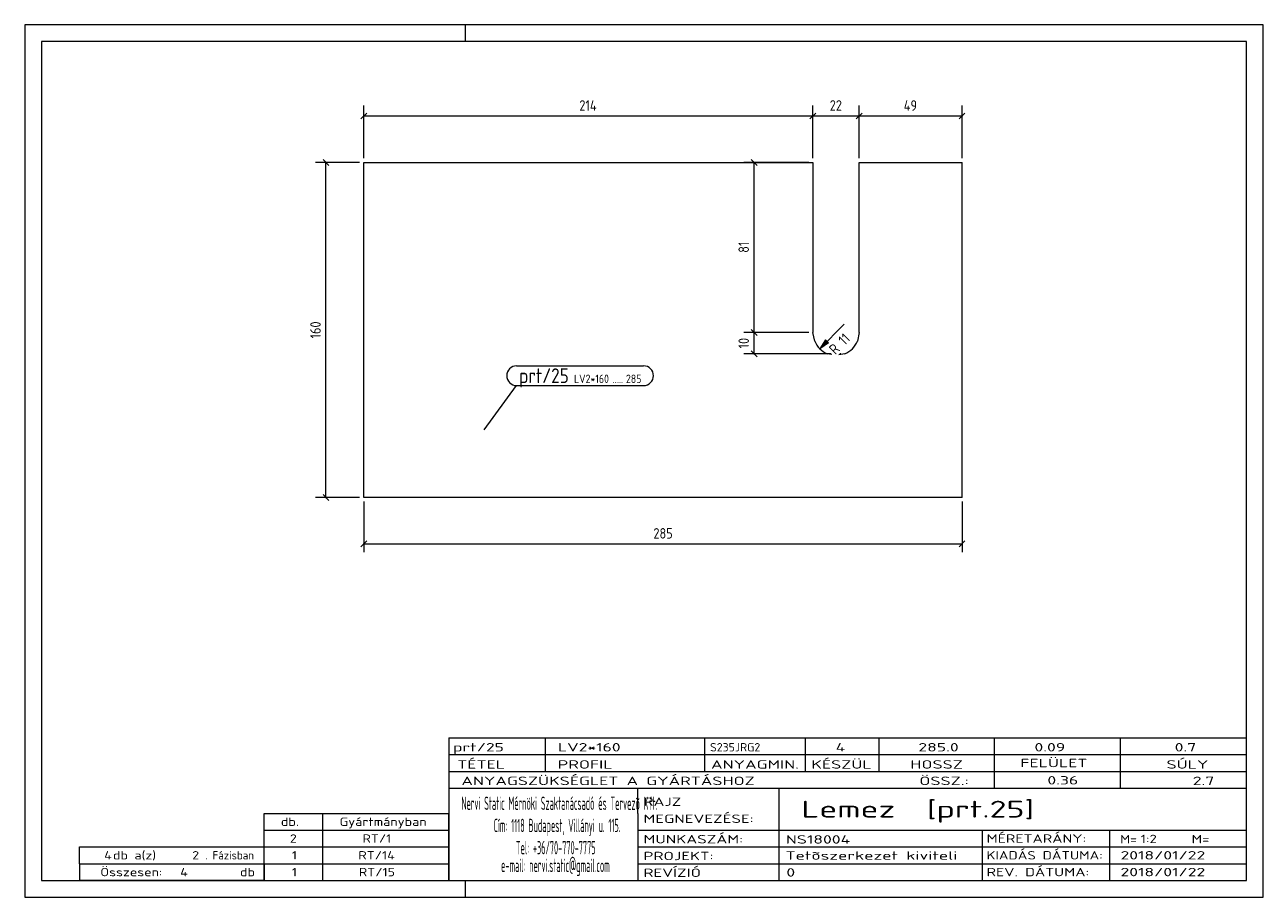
# Model space of a CAD drawing. Header units: millimetres. Extents: x 1 to 296, y 1 to 209.
import ezdxf

# ---------------------------------------------------------------- set-up
doc = ezdxf.new("R2010")
doc.units = ezdxf.units.MM
doc.header["$LTSCALE"] = 0.6
doc.linetypes.add('XKITLINE00', pattern=[0])
for name, color, linetype, lineweight in [('DrawingSheet', 5, 'Continuous', 0), ('OtherObjectType', 1, 'Continuous', 0), ('Part', 2, 'Continuous', 0), ('PartMark', 3, 'Continuous', 0), ('Z-DIMENSIONS', 1, 'Continuous', 0)]:
    doc.layers.add(name, color=color, linetype=linetype, lineweight=lineweight)
doc.styles.add('ISOCPEUR', font='ISOCPEUR.TTF')

msp = doc.modelspace()

# ---------------------------------------------------------------- hatches: boundary and pattern name
at = {"layer": 'Z-DIMENSIONS'}
msp.add_hatch(color=7, dxfattribs=at).paths.add_polyline_path([(192.48, 133.18), (190.36, 131.77), (191.77, 133.89)], flags=17)

# ---------------------------------------------------------------- linework, layer by layer
at = {"layer": 'DrawingSheet', "color": 2, "linetype": 'XKITLINE00', "lineweight": 0}
for p, q in [((296, 209), (1, 209)), ((1, 209), (1, 1)), ((106, 205), (106, 209)), ((296, 1), (296, 209)), ((106, 1), (106, 5)), ((1, 1), (296, 1))]:
    msp.add_line(p, q, dxfattribs=at)
at = {"layer": 'DrawingSheet', "color": 3, "linetype": 'XKITLINE00', "lineweight": 0}
for p, q in [((292, 205), (5, 205)), ((5, 205), (5, 5)), ((292, 5), (292, 205)), ((5, 5), (292, 5))]:
    msp.add_line(p, q, dxfattribs=at)
at = {"layer": 'OtherObjectType', "color": 7, "linetype": 'XKITLINE00', "lineweight": 0}
for p, q in [((102, 39), (292, 39)), ((102, 39), (102, 35)), ((102, 39), (292, 39)), ((125, 35), (125, 39)), ((163, 35), (163, 39)), ((187, 35), (187, 39)), ((204.5, 35), (204.5, 39)), ((232, 35), (232, 39)), ((262, 35), (262, 39)), ((292, 35), (292, 39)), ((102, 35), (292, 35)), ((102, 35), (102, 5)), ((102, 35), (292, 35)), ((125, 31), (125, 35)), ((163, 31), (163, 35)), ((187, 31), (187, 35)), ((204.5, 31), (204.5, 35)), ((232, 31), (232, 35)), ((262, 31), (262, 35)), ((292, 31), (292, 35)), ((102, 31), (292, 31)), ((232, 27), (232, 31)), ((262, 27), (262, 31)), ((292, 27), (292, 31)), ((102, 27), (292, 27)), ((147, 21), (147, 27)), ((180.7, 17), (180.7, 27)), ((292, 21), (292, 27)), ((58, 21), (102, 21)), ((58, 17), (58, 21)), ((72, 17), (72, 21)), ((102, 17), (102, 21)), ((147, 21), (147, 5)), ((292, 17), (292, 21)), ((58, 17), (102, 17)), ((58, 13), (58, 17)), ((72, 13), (72, 17)), ((102, 13), (102, 17)), ((147, 17), (292, 17)), ((180.7, 5), (180.7, 17)), ((229.16, 13), (229.16, 17)), ((259.5, 5), (259.5, 17)), ((292, 13), (292, 17)), ((14, 9), (14, 13)), ((14, 13), (58, 13)), ((14, 13), (58, 13)), ((58, 9), (58, 13)), ((58, 13), (102, 13)), ((58, 9), (58, 13)), ((72, 9), (72, 13)), ((102, 9), (102, 13)), ((147, 13), (292, 13)), ((229.16, 5), (229.16, 13)), ((292, 9), (292, 13)), ((14, 9), (58, 9)), ((14, 9), (14, 5)), ((14, 9), (58, 9)), ((58, 9), (58, 5)), ((58, 9), (102, 9)), ((58, 5), (58, 9)), ((72, 5), (72, 9)), ((102, 5), (102, 9)), ((147, 9), (292, 9)), ((292, 5), (292, 9)), ((58, 5), (14, 5)), ((58, 5), (102, 5)), ((102, 5), (292, 5)), ((139.5, 5), (292, 5))]:
    msp.add_line(p, q, dxfattribs=at)
at = {"layer": 'Part', "color": 2, "linetype": 'XKITLINE00', "lineweight": 0}
for p, q in [((81.75, 176.18), (188.74, 176.18)), ((81.75, 96.32), (81.75, 176.18)), ((188.74, 176.18), (188.75, 135.66)), ((199.74, 176.17), (224.25, 176.18)), ((199.74, 135.66), (199.74, 176.17)), ((224.25, 96.32), (224.25, 176.18)), ((189.17, 133.55), (188.75, 135.66)), ((199.74, 135.66), (199.33, 133.55)), ((193.24, 130.36), (192.14, 130.57)), ((196.35, 130.57), (194.89, 130.28)), ((224.25, 96.32), (81.75, 96.32))]:
    msp.add_line(p, q, dxfattribs=at)
for centre, start, end in [((194.25, 135.66), 202.5093, 247.5085), ((194.24, 135.66), 292.5069, 337.5046)]:
    msp.add_arc(centre, 5.5, start, end, dxfattribs=at)
at = {"layer": 'PartMark', "color": 7, "linetype": 'XKITLINE00', "lineweight": 0}
for p, q in [((118.15, 127.69), (148.41, 127.69)), ((110.4, 112.44), (118.15, 122.99)), ((118.15, 122.99), (148.41, 122.99))]:
    msp.add_line(p, q, dxfattribs=at)
for centre, start, end in [((118.15, 125.34), 90, 270), ((148.41, 125.34), 270, 90)]:
    msp.add_arc(centre, 2.35, start, end, dxfattribs=at)
at = {"layer": 'Z-DIMENSIONS', "color": 7, "linetype": 'XKITLINE00', "lineweight": 0}
for p, q in [((81.75, 177.18), (81.75, 189.75)), ((188.74, 177.18), (188.74, 189.75)), ((188.74, 177.18), (188.74, 189.75)), ((199.74, 177.17), (199.74, 189.75)), ((199.74, 177.17), (199.74, 189.75)), ((224.25, 177.18), (224.25, 189.75)), ((82.46, 187.96), (81.04, 186.54)), ((81.75, 187.25), (188.74, 187.25)), ((189.45, 187.96), (188.03, 186.54)), ((189.45, 187.96), (188.03, 186.54)), ((188.74, 187.25), (199.74, 187.25)), ((200.45, 187.96), (199.03, 186.54)), ((200.45, 187.96), (199.03, 186.54)), ((199.74, 187.25), (224.25, 187.25)), ((224.95, 187.96), (223.54, 186.54)), ((80.75, 176.18), (70.25, 176.18)), ((72.04, 176.88), (73.46, 175.47)), ((72.75, 96.32), (72.75, 176.18)), ((187.75, 176.18), (172.25, 176.18)), ((174.04, 176.88), (175.46, 175.47)), ((174.75, 135.66), (174.75, 176.18)), ((174.04, 136.36), (175.46, 134.95)), ((174.04, 136.36), (175.46, 134.95)), ((190.36, 131.77), (196.18, 137.59)), ((187.75, 135.66), (172.25, 135.66)), ((187.75, 135.66), (172.25, 135.66)), ((174.75, 130.57), (174.75, 135.66)), ((191.77, 133.89), (190.36, 131.77)), ((192.48, 133.18), (190.36, 131.77)), ((191.77, 133.89), (192.48, 133.18)), ((193.02, 130.57), (172.25, 130.57)), ((174.04, 131.28), (175.46, 129.87)), ((195.35, 130.57), (195.18, 130.57)), ((80.75, 96.32), (70.25, 96.32)), ((72.04, 97.03), (73.46, 95.62)), ((81.75, 95.32), (81.75, 83.25)), ((224.25, 95.32), (224.25, 83.25)), ((82.46, 85.96), (81.04, 84.54)), ((224.95, 85.96), (223.54, 84.54)), ((81.75, 85.25), (224.25, 85.25))]:
    msp.add_line(p, q, dxfattribs=at)
msp.add_arc((194.25, 135.66), 5.5, 202.5093, 247.5085, dxfattribs=at)
at = {"layer": 'Z-DIMENSIONS', "color": 3}
for p in [(81.75, 187.25), (188.74, 187.25), (188.74, 187.25), (199.74, 187.25), (199.74, 187.25), (224.25, 187.25), (72.75, 176.18), (174.75, 176.18), (174.75, 135.66), (174.75, 135.66), (174.75, 130.57), (72.75, 96.32), (81.75, 85.25), (224.25, 85.25)]:
    msp.add_point(p, dxfattribs=at)

# ---------------------------------------------------------------- texts
at = {"layer": 'OtherObjectType', "color": 7, "style": 'ISOCPEUR'}
for s, height, width, p in [('prt/25', 2, 1.525501, (103, 35.76)), ('LV2*160', 2, 1.525501, (128, 35.76)), ('S235JRG2', 2, 1.02, (164.22, 35.76)), ('4', 2, 1.525501, (194.16, 35.76)), ('285.0', 2, 1.525501, (213.86, 35.76)), ('0.09', 2, 1.525501, (241.51, 35.76)), ('0.7', 2, 1.525501, (274.91, 35.76)), ('TÉTEL', 2, 1.525501, (104, 31.66)), ('PROFIL', 2, 1.525501, (127.96, 31.66)), ('ANYAGMIN.', 2, 1.525501, (164.47, 31.66)), ('KÉSZÜL', 2, 1.525501, (188.37, 31.66)), ('HOSSZ', 2, 1.525501, (211.96, 31.66)), ('FELÜLET', 2, 1.525501, (238.13, 32)), ('SÚLY', 2, 1.525501, (272.96, 31.66)), ('ANYAGSZÜKSÉGLET A GYÁRTÁSHOZ', 2, 1.525501, (105, 27.75)), ('ÖSSZ.:', 2, 1.525501, (214.1, 27.75)), ('0.36', 2, 1.525501, (244.59, 27.88)), ('2.7', 2, 1.525501, (279.22, 27.75)), ('Nervi Static Mérnöki\xa0Szaktanácsadó\xa0és\xa0Tervezõ Kft.', 3.1765, 0.403093, (105, 21.82)), ('RAJZ', 2, 1.445, (148.38, 22.78)), ('Lemez  [prt.25]', 4, 1.474651, (186, 20)), ('MEGNEVEZÉSE:', 2, 1.445, (148.38, 18.72)), ('db.', 2, 1.211571, (62, 18)), ('Gyártmányban', 2, 1.211571, (76, 18)), ('Cím:\xa01118 Budapest, Villányi u. 115.', 3.1765, 0.403093, (112.69, 16.53)), ('2', 2, 1.211571, (64.14, 14)), ('RT/1', 2, 1.211571, (81.43, 14)), ('MUNKASZÁM:', 2, 1.445, (148.38, 13.84)), ('NS18004', 2, 1.525501, (182.28, 13.78)), ('MÉRETARÁNY:', 2, 1.36, (230.1, 14)), ('M=', 2, 1.211571, (261.91, 13.84)), ('1:2', 2, 1.275, (266.79, 13.9)), ('M=', 2, 1.275, (278.95, 13.87)), ('4', 2, 1.211571, (19.9, 10)), ('db a(z)', 2, 1.211571, (22, 10)), ('2', 2, 1.211571, (40.86, 10)), ('. Fázisban', 2, 0.935, (44, 10)), ('1', 2, 1.211571, (64.63, 10)), ('RT/14', 2, 1.211571, (80.45, 10)), ('Tel:\xa0+36/70-770-7775', 3.1765, 0.403093, (117.97, 11.24)), ('PROJEKT:', 2, 1.445, (148.38, 9.84)), ('Tetõszerkezet kiviteli ', 2, 1.525501, (182.2, 9.94)), ('KIADÁS DÁTUMA:', 2, 1.275, (230.1, 10)), ('2018/01/22', 2, 1.525501, (262, 10)), ('e-mail:\xa0nervi.static@gmail.com', 3.1765, 0.403093, (114.45, 7)), ('Összesen:            db', 2, 1.211571, (19, 6)), ('4', 2, 1.211571, (38.02, 6)), ('1', 2, 1.211571, (64.63, 6)), ('RT/15', 2, 1.211571, (80.57, 6)), ('REVÍZIÓ', 2, 1.445, (148.38, 5.84)), ('0', 2, 1.525501, (182.41, 5.92)), ('REV. DÁTUMA:', 2, 1.36, (230.1, 6)), ('2018/01/22', 2, 1.525501, (262, 6))]:
    msp.add_text(s, height=height, dxfattribs=dict(at, width=width)).set_placement(p)
at = {"layer": 'PartMark', "color": 3, "style": 'ISOCPEUR', "width": 0.85}
msp.add_text('prt/25', height=3.5, dxfattribs=at).set_placement((118.75, 123.59))
at = {"layer": 'PartMark', "color": 4, "style": 'ISOCPEUR', "width": 0.85}
for s, p in [('LV2*160', (131.83, 123.59)), ('.....', (141.03, 123.59)), ('285', (144.2, 123.59))]:
    msp.add_text(s, height=2, dxfattribs=at).set_placement(p)
at = {"layer": 'Z-DIMENSIONS', "color": 3, "style": 'ISOCPEUR', "width": 0.85}
for s, p in [('214', (133.1, 188.5)), ('22', (192.74, 188.5)), ('49', (210.38, 188.5)), ('285', (150.74, 86.5))]:
    msp.add_text(s, height=2.5, dxfattribs=at).set_placement(p)
for s, rotation, p in [('81', 90.0002, (173.5, 154.63)), ('160', 90.0002, (71.5, 134.21)), ('10', 90.0002, (173.5, 131.83)), ('R 11', 45.0116, (194.1, 130.2))]:
    msp.add_text(s, height=2.5, rotation=rotation, dxfattribs=at).set_placement(p)

doc.saveas('drawing.dxf')
